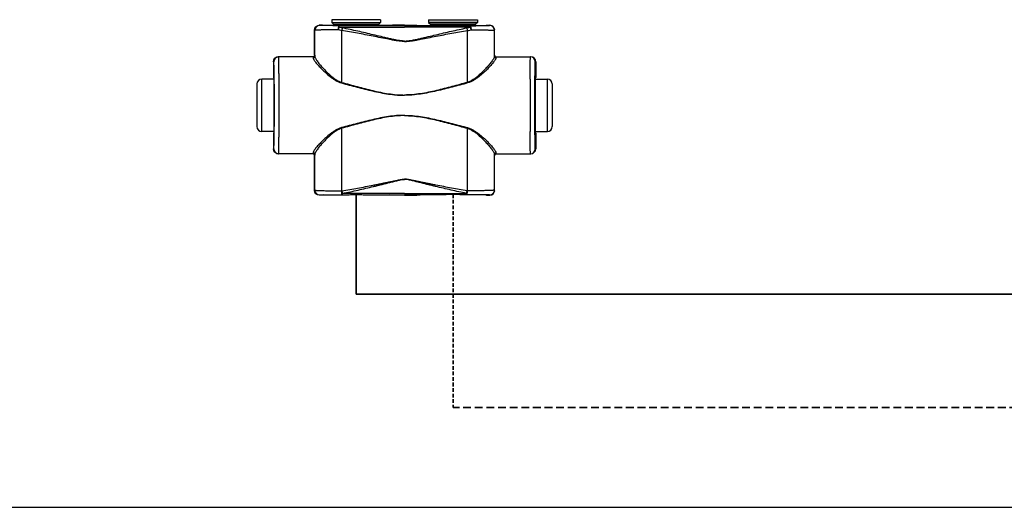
# Model space of a CAD drawing. Header units: millimetres. Extents: x 14365 to 105143, y -126377 to -22383.
# Tile 2 of 191: x 32263 to 32771, y -126377 to -126125. Entities that reach past the tile are written whole.
import ezdxf

# ---------------------------------------------------------------- set-up
doc = ezdxf.new("R2010")
doc.units = ezdxf.units.MM
doc.linetypes.add('VERDECKT', pattern=[9.525, 6.35, -3.175])
doc.linetypes.add('ČÁRKOVANÁ', pattern=[0.75, 0.5, -0.25])
for name, color, linetype, lineweight in [('UT_POTRUBI - PŘÍVOD', 1, 'Continuous', 35), ('UT_POTRUBI - ZPÁTEČKA', 5, 'ČÁRKOVANÁ', 35), ('UT_SCHÉMA_PŘÍVOD', 10, 'Continuous', 35), ('UT_SCHÉMA_ZPÁTEČKA', 172, 'VERDECKT', 35)]:
    doc.layers.add(name, color=color, linetype=linetype, lineweight=lineweight)

msp = doc.modelspace()

# ---------------------------------------------------------------- linework, layer by layer
at = {"color": 0, "linetype": 'Continuous'}
for p, q in [((32417.32, -126128.5), (32417.2, -126128.37)), ((32418.85, -126128.37), (32417.2, -126128.37)), ((32419.2, -126128.48), (32418.85, -126128.37)), ((32448.8, -126125.47), (32423.6, -126125.47)), ((32423.6, -126125.47), (32423.6, -126126.87)), ((32423.6, -126126.87), (32424.55, -126127.83)), ((32423.6, -126126.87), (32448.8, -126126.87)), ((32424.55, -126127.83), (32447.84, -126127.83)), ((32424.7, -126128.18), (32447.7, -126128.18)), ((32424.7, -126128.18), (32424.7, -126128.54)), ((32432.34, -126128.57), (32427.5, -126128.57)), ((32427.5, -126129.26), (32427.5, -126128.57)), ((32427.5, -126129.26), (32461.2, -126129.26)), ((32461.2, -126128.57), (32440.05, -126128.57)), ((32447.7, -126128.18), (32447.7, -126128.54)), ((32448.8, -126126.87), (32447.84, -126127.83)), ((32448.8, -126125.47), (32448.8, -126126.87)), ((32454.95, -126128.37), (32453.2, -126128.48)), ((32461.2, -126128.37), (32454.95, -126128.37)), ((32461.2, -126128.37), (32467.45, -126128.37)), ((32461.2, -126128.57), (32482.34, -126128.57)), ((32494.9, -126129.26), (32461.2, -126129.26)), ((32467.45, -126128.37), (32469.2, -126128.48)), ((32473.6, -126125.47), (32498.8, -126125.47)), ((32473.6, -126125.47), (32473.6, -126126.87)), ((32498.8, -126126.87), (32473.6, -126126.87)), ((32473.6, -126126.87), (32474.55, -126127.83)), ((32497.84, -126127.83), (32474.55, -126127.83)), ((32497.7, -126128.18), (32474.7, -126128.18)), ((32474.7, -126128.18), (32474.7, -126128.54)), ((32490.05, -126128.57), (32494.9, -126128.57)), ((32494.9, -126129.26), (32494.9, -126128.57)), ((32497.7, -126128.18), (32497.7, -126128.54)), ((32498.8, -126126.87), (32497.84, -126127.83)), ((32498.8, -126125.47), (32498.8, -126126.87)), ((32503.2, -126128.48), (32503.55, -126128.37)), ((32503.55, -126128.37), (32505.2, -126128.37)), ((32505.08, -126128.5), (32505.2, -126128.37)), ((32414.82, -126131), (32414.7, -126130.87)), ((32414.7, -126143.87), (32414.7, -126130.87)), ((32507.58, -126131), (32507.7, -126130.87)), ((32507.7, -126143.87), (32507.7, -126130.87)), ((32414, -126144.67), (32396, -126144.67)), ((32414.7, -126143.87), (32414.8, -126143.87)), ((32507.7, -126143.87), (32507.59, -126143.87)), ((32508.39, -126144.67), (32526.4, -126144.67)), ((32393.71, -126147.17), (32393.5, -126147.17)), ((32393.5, -126147.17), (32393.5, -126155.32)), ((32528.69, -126147.17), (32528.9, -126147.17)), ((32528.9, -126147.17), (32528.9, -126155.32)), ((32385, -126158.67), (32385, -126180.67)), ((32393.75, -126156.17), (32387.5, -126156.17)), ((32387.5, -126183.17), (32387.5, -126156.17)), ((32393.5, -126155.32), (32393.71, -126155.67)), ((32393.89, -126155.69), (32393.89, -126155.67)), ((32528.5, -126155.69), (32528.5, -126155.67)), ((32528.65, -126156.17), (32534.9, -126156.17)), ((32528.9, -126155.32), (32528.69, -126155.67)), ((32534.9, -126183.17), (32534.9, -126156.17)), ((32537.4, -126158.67), (32537.4, -126180.67)), ((32393.75, -126183.17), (32387.5, -126183.17)), ((32393.71, -126183.67), (32393.5, -126184.02)), ((32393.5, -126184.02), (32393.5, -126192.17)), ((32393.89, -126183.68), (32393.89, -126183.66)), ((32528.5, -126183.68), (32528.5, -126183.66)), ((32528.65, -126183.17), (32534.9, -126183.17)), ((32528.69, -126183.67), (32528.9, -126184.02)), ((32528.9, -126184.02), (32528.9, -126192.17)), ((32393.5, -126192.17), (32393.71, -126192.17)), ((32414, -126194.67), (32396, -126194.67)), ((32414.8, -126195.47), (32414.7, -126195.47)), ((32414.7, -126213.57), (32414.7, -126195.47)), ((32507.59, -126195.47), (32507.7, -126195.47)), ((32507.7, -126213.57), (32507.7, -126195.47)), ((32508.39, -126194.67), (32526.4, -126194.67)), ((32528.9, -126192.17), (32528.69, -126192.17)), ((32414.7, -126213.57), (32414.82, -126213.46)), ((32417.2, -126216.07), (32417.32, -126215.96)), ((32419.2, -126215.97), (32418.85, -126216.07)), ((32428.74, -126213.83), (32428.92, -126213.83)), ((32429.07, -126215.89), (32429.24, -126215.89)), ((32461.2, -126215.14), (32429.24, -126215.14)), ((32429.24, -126215.89), (32429.24, -126215.14)), ((32429.24, -126215.89), (32430.5, -126215.89)), ((32441.89, -126215.89), (32461.2, -126215.89)), ((32454.95, -126216.07), (32453.2, -126215.97)), ((32461.2, -126215.14), (32493.15, -126215.14)), ((32480.5, -126215.89), (32461.2, -126215.89)), ((32467.45, -126216.07), (32469.2, -126215.97)), ((32493.15, -126215.89), (32491.89, -126215.89)), ((32493.15, -126215.89), (32493.15, -126215.14)), ((32493.33, -126215.89), (32493.15, -126215.89)), ((32493.66, -126213.83), (32493.48, -126213.83)), ((32503.2, -126215.97), (32503.55, -126216.07)), ((32505.2, -126216.07), (32505.08, -126215.96)), ((32507.7, -126213.57), (32507.58, -126213.46)), ((32418.85, -126216.07), (32417.2, -126216.07)), ((32461.2, -126216.07), (32454.95, -126216.07)), ((32461.2, -126216.07), (32467.45, -126216.07)), ((32503.55, -126216.07), (32505.2, -126216.07))]:
    msp.add_line(p, q, dxfattribs=at)
at = {"ltscale": 8}
msp.add_line((31841.29, -126377.19), (105085.12, -126377.19), dxfattribs=at)
at = {"color": 0, "linetype": 'Continuous'}
for centre, radius, start, end in [((32417.32, -126131), 2.5, 90.0025, 179.9975), ((32424.2, -126128.18), 0.5, 0, 45), ((32448.2, -126128.18), 0.5, 135, 180), ((32474.2, -126128.18), 0.5, 0, 45), ((32498.2, -126128.18), 0.5, 135, 180), ((32505.08, -126131), 2.5, 0.0025, 89.9975), ((32396.21, -126147.17), 2.5, 90.0022, 180.0011), ((32414, -126143.87), 0.8, 270.0036, 359.9972), ((32508.39, -126143.87), 0.8, 180.0028, 269.9964), ((32526.19, -126147.17), 2.5, 359.9989, 89.9978), ((32387.5, -126158.67), 2.5, 90, 180), ((29954.04, -126169.67), 2442.41, 359.68325, 0.31675), ((34968.36, -126169.67), 2442.41, 179.68325, 180.31675), ((32534.9, -126158.67), 2.5, 0, 90), ((32387.5, -126180.67), 2.5, 180, 270), ((32534.9, -126180.67), 2.5, 270, 0), ((32396.21, -126192.17), 2.5, 179.9989, 269.9978), ((32414, -126195.47), 0.8, 0.0028, 89.9964), ((32508.39, -126195.47), 0.8, 90.0036, 179.9972), ((32526.19, -126192.17), 2.5, 270.0022, 0.0011), ((32417.32, -126213.46), 2.5, 180.0025, 269.9975), ((32505.08, -126213.46), 2.5, 270.0025, 359.9975)]:
    msp.add_arc(centre, radius, start, end, dxfattribs=at)
at = {"color": 0, "linetype": 'Continuous', "extrusion": (0, 0, -1)}
for centre, major_axis, ratio, start_param, end_param in [((32417.2, -126130.87), (-1.77, 1.77), 0.999973, -0.785384, 0.785384), ((32436.2, -126128.48), (-17, 0), 0.005236, 4.941076, 6.283185), ((32436.2, -126128.48), (-17, 0), 0.005236, 3.141593, 4.483702), ((32396, -126147.17), (-2.5, 0), 0.999945, 0, 1.570796), ((32413.9, -126143.87), (-0.8, 0), 0.999986, -3.141593, -1.659157), ((32393.71, -126169.67), (0, 14), 0.010472, 0, 3.141593), ((32396, -126192.17), (-2.5, 0), 0.999945, -1.570796, 0), ((32413.9, -126195.47), (0.8, 0), 0.999986, -1.395381, 0), ((32417.2, -126213.57), (1.77, 1.77), 0.999973, -3.926977, -2.356208), ((32436.2, -126215.97), (-17, 0), 0.005236, 0, 1.229157), ((32436.2, -126215.97), (-17, 0), 0.005236, 1.912436, 3.141593)]:
    msp.add_ellipse(centre, major_axis=major_axis, ratio=ratio, start_param=start_param, end_param=end_param, dxfattribs=at)
at = {"color": 0, "linetype": 'Continuous'}
for centre, major_axis, ratio, start_param, end_param in [((32486.2, -126128.48), (17, 0), 0.005236, 3.141593, 4.483702), ((32486.2, -126128.48), (17, 0), 0.005236, 4.941076, 6.283185), ((32505.2, -126130.87), (1.77, 1.77), 0.999973, -0.785384, 0.785384), ((32508.5, -126143.87), (0.8, 0), 0.999986, -3.141593, -1.659157), ((32526.4, -126147.17), (2.5, 0), 0.999945, 0, 1.570796), ((32528.69, -126169.67), (0, 14), 0.010472, 0, 3.141593), ((32508.5, -126195.47), (-0.8, 0), 0.999986, -1.395381, 0), ((32526.4, -126192.17), (2.5, 0), 0.999945, -1.570796, 0), ((32486.2, -126215.97), (17, 0), 0.005236, 1.912436, 3.141593), ((32486.2, -126215.97), (17, 0), 0.005236, 0, 1.229157), ((32505.2, -126213.57), (-1.77, 1.77), 0.999973, -3.926977, -2.356208)]:
    msp.add_ellipse(centre, major_axis=major_axis, ratio=ratio, start_param=start_param, end_param=end_param, dxfattribs=at)
for points, knots in [([(32427.5, -126128.57), (32426.79, -126128.56), (32425.43, -126128.56), (32423.77, -126128.56), (32422.54, -126128.55), (32421.69, -126128.55), (32420.9, -126128.54), (32420.19, -126128.54), (32419.54, -126128.54), (32418.98, -126128.53), (32418.49, -126128.53), (32418.14, -126128.52), (32417.9, -126128.52), (32417.75, -126128.51), (32417.62, -126128.51), (32417.52, -126128.51), (32417.45, -126128.51), (32417.4, -126128.5), (32417.37, -126128.5), (32417.35, -126128.5), (32417.34, -126128.5), (32417.33, -126128.5), (32417.32, -126128.5), (32417.32, -126128.5)], [0, 0, 0, 0, 0.207653, 0.400343, 0.489423, 0.572844, 0.650059, 0.720565, 0.783909, 0.839692, 0.887568, 0.927242, 0.943927, 0.958477, 0.970869, 0.981088, 0.989117, 0.992306, 0.994945, 0.997032, 0.998568, 0.999554, 1, 1, 1, 1]), ([(32427.5, -126128.57), (32427.41, -126128.57), (32427.31, -126128.68), (32427.23, -126128.81), (32427.16, -126128.96), (32427.08, -126129.19), (32427.01, -126129.5), (32426.95, -126129.86), (32426.9, -126130.26), (32426.89, -126130.54), (32426.88, -126130.68)], [0, 0, 0, 0, 0.117156, 0.161001, 0.211236, 0.330442, 0.472834, 0.634922, 0.812344, 1, 1, 1, 1]), ([(32427.5, -126129.26), (32427.37, -126129.47), (32427.14, -126129.93), (32426.97, -126130.42), (32426.88, -126130.68)], [0, 0, 0, 0, 0.464895, 1, 1, 1, 1]), ([(32429.07, -126129.71), (32428.93, -126129.68), (32428.4, -126129.56), (32427.88, -126129.4), (32427.5, -126129.26)], [0, 0, 0, 0, 0.253704, 1, 1, 1, 1]), ([(32440.05, -126128.57), (32439.41, -126128.57), (32438.13, -126128.59), (32436.2, -126128.61), (32434.27, -126128.59), (32432.98, -126128.57), (32432.34, -126128.57)], [0, 0, 0, 0, 0.248355, 0.5, 0.751645, 1, 1, 1, 1]), ([(32482.34, -126128.57), (32482.98, -126128.57), (32484.27, -126128.59), (32486.2, -126128.61), (32488.13, -126128.59), (32489.41, -126128.57), (32490.05, -126128.57)], [0, 0, 0, 0, 0.248355, 0.5, 0.751645, 1, 1, 1, 1]), ([(32493.33, -126129.71), (32493.46, -126129.68), (32493.99, -126129.56), (32494.52, -126129.4), (32494.9, -126129.26)], [0, 0, 0, 0, 0.253704, 1, 1, 1, 1]), ([(32494.9, -126128.57), (32495.6, -126128.56), (32496.96, -126128.56), (32498.62, -126128.56), (32499.86, -126128.55), (32500.71, -126128.55), (32501.49, -126128.54), (32502.21, -126128.54), (32502.85, -126128.54), (32503.42, -126128.53), (32503.9, -126128.53), (32504.26, -126128.52), (32504.5, -126128.52), (32504.65, -126128.51), (32504.77, -126128.51), (32504.88, -126128.51), (32504.95, -126128.51), (32505, -126128.5), (32505.02, -126128.5), (32505.04, -126128.5), (32505.06, -126128.5), (32505.07, -126128.5), (32505.08, -126128.5), (32505.08, -126128.5)], [0, 0, 0, 0, 0.207653, 0.400343, 0.489423, 0.572844, 0.650059, 0.720565, 0.783909, 0.839692, 0.887568, 0.927242, 0.943927, 0.958477, 0.970869, 0.981088, 0.989117, 0.992306, 0.994945, 0.997032, 0.998568, 0.999554, 1, 1, 1, 1]), ([(32494.9, -126128.57), (32494.99, -126128.57), (32495.09, -126128.68), (32495.17, -126128.81), (32495.24, -126128.96), (32495.31, -126129.19), (32495.39, -126129.5), (32495.45, -126129.86), (32495.49, -126130.26), (32495.51, -126130.54), (32495.52, -126130.68)], [0, 0, 0, 0, 0.117156, 0.161001, 0.211236, 0.330442, 0.472834, 0.634922, 0.812344, 1, 1, 1, 1]), ([(32494.9, -126129.26), (32495.02, -126129.47), (32495.25, -126129.93), (32495.43, -126130.42), (32495.52, -126130.68)], [0, 0, 0, 0, 0.464895, 1, 1, 1, 1]), ([(32426.88, -126130.68), (32426.05, -126130.69), (32424.44, -126130.7), (32422.48, -126130.72), (32421.01, -126130.74), (32420.01, -126130.76), (32419.08, -126130.77), (32418.23, -126130.79), (32417.46, -126130.81), (32416.79, -126130.84), (32416.21, -126130.86), (32415.79, -126130.88), (32415.51, -126130.9), (32415.33, -126130.91), (32415.18, -126130.93), (32415.06, -126130.94), (32414.96, -126130.95), (32414.89, -126130.97), (32414.85, -126130.98), (32414.82, -126130.99), (32414.82, -126131)], [0, 0, 0, 0, 0.207034, 0.39928, 0.488214, 0.57154, 0.648707, 0.71921, 0.782588, 0.838437, 0.886403, 0.926186, 0.942933, 0.957549, 0.970012, 0.98031, 0.988432, 0.994377, 0.998178, 1, 1, 1, 1]), ([(32414.83, -126144.41), (32414.83, -126143.29), (32414.83, -126138.82), (32414.82, -126134.35), (32414.82, -126131)], [0, 0, 0, 0, 0.250733, 1, 1, 1, 1]), ([(32428.75, -126131.04), (32428.59, -126131.02), (32427.96, -126130.93), (32427.34, -126130.8), (32426.88, -126130.68)], [0, 0, 0, 0, 0.252579, 1, 1, 1, 1]), ([(32429.07, -126129.71), (32429.01, -126129.91), (32428.89, -126130.35), (32428.79, -126130.8), (32428.75, -126131.04)], [0, 0, 0, 0, 0.464569, 1, 1, 1, 1]), ([(32461.2, -126136.68), (32461.2, -126136.68), (32460.51, -126136.68), (32459.13, -126136.6), (32457.08, -126136.32), (32455.04, -126135.97), (32452.33, -126135.47), (32448.95, -126134.8), (32444.91, -126134.01), (32440.86, -126133.22), (32436.82, -126132.46), (32432.79, -126131.73), (32430.09, -126131.27), (32428.75, -126131.04)], [0.5000015, 0.5000015, 0.5000015, 0.5000015, 0.500002, 0.5313979, 0.5627848, 0.5941575, 0.6255147, 0.6881766, 0.7507583, 0.8132458, 0.8756245, 0.9378805, 1, 1, 1, 1]), ([(32428.76, -126157.82), (32428.76, -126155.58), (32428.76, -126146.65), (32428.75, -126137.73), (32428.75, -126131.04)], [0, 0, 0, 0, 0.250952, 1, 1, 1, 1]), ([(32461.2, -126136.5), (32461.2, -126136.5), (32460.85, -126136.5), (32460.16, -126136.48), (32458.79, -126136.34), (32457.09, -126136.06), (32455.07, -126135.64), (32453.05, -126135.18), (32451.05, -126134.71), (32448.37, -126134.07), (32445.04, -126133.27), (32441.04, -126132.33), (32437.05, -126131.41), (32433.06, -126130.53), (32430.4, -126129.98), (32429.07, -126129.71)], [0.499995, 0.499995, 0.499995, 0.499995, 0.4999958, 0.5157333, 0.5314718, 0.5629204, 0.5943483, 0.6257534, 0.6571339, 0.6884877, 0.7511054, 0.813586, 0.8759088, 0.9380534, 1, 1, 1, 1]), ([(32461.2, -126136.5), (32461.2, -126136.5), (32461.54, -126136.5), (32462.23, -126136.48), (32463.61, -126136.34), (32465.31, -126136.06), (32467.33, -126135.64), (32469.34, -126135.18), (32471.35, -126134.71), (32474.02, -126134.07), (32477.36, -126133.27), (32481.35, -126132.33), (32485.35, -126131.41), (32489.34, -126130.53), (32492, -126129.98), (32493.33, -126129.71)], [0.499995, 0.499995, 0.499995, 0.499995, 0.4999958, 0.5157333, 0.5314718, 0.5629204, 0.5943483, 0.6257534, 0.6571339, 0.6884877, 0.7511054, 0.813586, 0.8759088, 0.9380534, 1, 1, 1, 1]), ([(32461.2, -126136.68), (32461.2, -126136.68), (32461.89, -126136.68), (32463.27, -126136.6), (32465.32, -126136.32), (32467.36, -126135.97), (32470.07, -126135.47), (32473.44, -126134.8), (32477.49, -126134.01), (32481.53, -126133.22), (32485.57, -126132.46), (32489.61, -126131.73), (32492.3, -126131.27), (32493.65, -126131.04)], [0.5000015, 0.5000015, 0.5000015, 0.5000015, 0.500002, 0.5313979, 0.5627848, 0.5941575, 0.6255147, 0.6881766, 0.7507583, 0.8132458, 0.8756245, 0.9378805, 1, 1, 1, 1]), ([(32493.33, -126129.71), (32493.39, -126129.91), (32493.51, -126130.35), (32493.61, -126130.8), (32493.65, -126131.04)], [0, 0, 0, 0, 0.464569, 1, 1, 1, 1]), ([(32493.64, -126157.82), (32493.64, -126155.58), (32493.64, -126146.65), (32493.65, -126137.73), (32493.65, -126131.04)], [0, 0, 0, 0, 0.250952, 1, 1, 1, 1]), ([(32493.65, -126131.04), (32493.81, -126131.02), (32494.44, -126130.93), (32495.06, -126130.8), (32495.52, -126130.68)], [0, 0, 0, 0, 0.252579, 1, 1, 1, 1]), ([(32495.52, -126130.68), (32496.35, -126130.69), (32497.96, -126130.7), (32499.92, -126130.72), (32501.39, -126130.74), (32502.39, -126130.76), (32503.32, -126130.77), (32504.17, -126130.79), (32504.93, -126130.81), (32505.61, -126130.84), (32506.18, -126130.86), (32506.6, -126130.88), (32506.89, -126130.9), (32507.07, -126130.91), (32507.22, -126130.93), (32507.34, -126130.94), (32507.44, -126130.95), (32507.51, -126130.97), (32507.55, -126130.98), (32507.57, -126130.99), (32507.58, -126131)], [0, 0, 0, 0, 0.207034, 0.39928, 0.488214, 0.57154, 0.648707, 0.71921, 0.782588, 0.838437, 0.886403, 0.926186, 0.942933, 0.957549, 0.970012, 0.98031, 0.988432, 0.994377, 0.998178, 1, 1, 1, 1]), ([(32507.57, -126144.41), (32507.57, -126143.29), (32507.57, -126138.82), (32507.57, -126134.35), (32507.58, -126131)], [0, 0, 0, 0, 0.250733, 1, 1, 1, 1]), ([(32396.41, -126156.17), (32396.4, -126155.33), (32396.39, -126153.74), (32396.37, -126151.8), (32396.36, -126150.38), (32396.35, -126149.43), (32396.33, -126148.55), (32396.32, -126147.76), (32396.31, -126147.06), (32396.3, -126146.44), (32396.28, -126145.92), (32396.27, -126145.54), (32396.26, -126145.28), (32396.25, -126145.12), (32396.25, -126144.99), (32396.24, -126144.88), (32396.23, -126144.79), (32396.22, -126144.73), (32396.22, -126144.69), (32396.21, -126144.68), (32396.21, -126144.67), (32396.21, -126144.67)], [0, 0, 0, 0, 0.218984, 0.416191, 0.505653, 0.588551, 0.664564, 0.733396, 0.794781, 0.848478, 0.894279, 0.932006, 0.947796, 0.961515, 0.973152, 0.982695, 0.990138, 0.995479, 0.998726, 0.999584, 1, 1, 1, 1]), ([(32414, -126144.67), (32414, -126144.67), (32414.01, -126144.68), (32414.01, -126144.68), (32414.01, -126144.69), (32414.01, -126144.72), (32414.01, -126144.75), (32414.02, -126144.81), (32414.02, -126144.88), (32414.02, -126144.97), (32414.03, -126145.08), (32414.03, -126145.15), (32414.03, -126145.19)], [0, 0, 0, 0, 0.005122, 0.017304, 0.037118, 0.064661, 0.143035, 0.252499, 0.393016, 0.564526, 0.766907, 1, 1, 1, 1]), ([(32414.83, -126144.41), (32414.83, -126144.51), (32414.79, -126144.72), (32414.61, -126144.98), (32414.34, -126145.15), (32414.13, -126145.19), (32414.03, -126145.19)], [0, 0, 0, 0, 0.247572, 0.496581, 0.747591, 1, 1, 1, 1]), ([(32414.8, -126143.87), (32414.8, -126143.87), (32414.81, -126143.88), (32414.81, -126143.88), (32414.81, -126143.89), (32414.81, -126143.92), (32414.81, -126143.96), (32414.82, -126144.01), (32414.82, -126144.09), (32414.82, -126144.18), (32414.83, -126144.29), (32414.83, -126144.37), (32414.83, -126144.41)], [0, 0, 0, 0, 0.005057, 0.017214, 0.037015, 0.06455, 0.142921, 0.252392, 0.392925, 0.564459, 0.766871, 1, 1, 1, 1]), ([(32414.83, -126144.41), (32414.83, -126144.48), (32414.85, -126144.62), (32414.92, -126144.86), (32415.02, -126145.11), (32415.22, -126145.52), (32415.56, -126146.08), (32416.06, -126146.81), (32416.67, -126147.62), (32417.64, -126148.83), (32419.06, -126150.45), (32420.99, -126152.47), (32422.8, -126154.16), (32424.42, -126155.48), (32426.2, -126156.74), (32427.69, -126157.51), (32428.76, -126157.82)], [0, 0, 0, 0, 0.010286, 0.022433, 0.036551, 0.052653, 0.090607, 0.135698, 0.187142, 0.244158, 0.372094, 0.514728, 0.6685, 0.748767, 0.830965, 1, 1, 1, 1]), ([(32507.57, -126144.41), (32507.56, -126144.48), (32507.54, -126144.62), (32507.48, -126144.86), (32507.37, -126145.11), (32507.17, -126145.52), (32506.84, -126146.08), (32506.34, -126146.81), (32505.73, -126147.62), (32504.76, -126148.83), (32503.34, -126150.45), (32501.41, -126152.47), (32499.6, -126154.16), (32497.98, -126155.48), (32496.2, -126156.74), (32494.7, -126157.51), (32493.64, -126157.82)], [0, 0, 0, 0, 0.010286, 0.022433, 0.036551, 0.052653, 0.090607, 0.135698, 0.187142, 0.244158, 0.372094, 0.514728, 0.6685, 0.748767, 0.830965, 1, 1, 1, 1]), ([(32507.59, -126143.87), (32507.59, -126143.87), (32507.59, -126143.88), (32507.59, -126143.88), (32507.59, -126143.89), (32507.59, -126143.92), (32507.58, -126143.96), (32507.58, -126144.01), (32507.58, -126144.09), (32507.57, -126144.18), (32507.57, -126144.29), (32507.57, -126144.37), (32507.57, -126144.41)], [0, 0, 0, 0, 0.005057, 0.017214, 0.037015, 0.06455, 0.142921, 0.252392, 0.392925, 0.564459, 0.766871, 1, 1, 1, 1]), ([(32507.57, -126144.41), (32507.57, -126144.51), (32507.61, -126144.72), (32507.79, -126144.98), (32508.05, -126145.15), (32508.26, -126145.19), (32508.37, -126145.19)], [0, 0, 0, 0, 0.247572, 0.496581, 0.747591, 1, 1, 1, 1]), ([(32508.39, -126144.67), (32508.39, -126144.67), (32508.39, -126144.68), (32508.39, -126144.68), (32508.39, -126144.69), (32508.39, -126144.72), (32508.38, -126144.75), (32508.38, -126144.81), (32508.38, -126144.88), (32508.37, -126144.97), (32508.37, -126145.08), (32508.37, -126145.15), (32508.37, -126145.19)], [0, 0, 0, 0, 0.005122, 0.017304, 0.037118, 0.064661, 0.143035, 0.252499, 0.393016, 0.564526, 0.766907, 1, 1, 1, 1]), ([(32525.99, -126156.17), (32526, -126155.33), (32526.01, -126153.74), (32526.02, -126151.8), (32526.04, -126150.38), (32526.05, -126149.43), (32526.06, -126148.55), (32526.08, -126147.76), (32526.09, -126147.06), (32526.1, -126146.44), (32526.12, -126145.92), (32526.13, -126145.54), (32526.14, -126145.28), (32526.14, -126145.12), (32526.15, -126144.99), (32526.16, -126144.88), (32526.17, -126144.79), (32526.17, -126144.73), (32526.18, -126144.69), (32526.18, -126144.68), (32526.19, -126144.67), (32526.19, -126144.67)], [0, 0, 0, 0, 0.218984, 0.416191, 0.505653, 0.588551, 0.664564, 0.733396, 0.794781, 0.848478, 0.894279, 0.932006, 0.947796, 0.961515, 0.973152, 0.982695, 0.990138, 0.995479, 0.998726, 0.999584, 1, 1, 1, 1]), ([(32393.89, -126155.67), (32393.89, -126155.04), (32393.88, -126153.85), (32393.86, -126152.41), (32393.85, -126151.36), (32393.83, -126150.65), (32393.82, -126150.01), (32393.81, -126149.43), (32393.8, -126148.91), (32393.79, -126148.46), (32393.77, -126148.08), (32393.76, -126147.8), (32393.75, -126147.61), (32393.75, -126147.5), (32393.74, -126147.4), (32393.74, -126147.32), (32393.73, -126147.26), (32393.72, -126147.21), (32393.72, -126147.19), (32393.71, -126147.17), (32393.71, -126147.17)], [0, 0, 0, 0, 0.221931, 0.420259, 0.509783, 0.592499, 0.668149, 0.736495, 0.797321, 0.850436, 0.895675, 0.932895, 0.948462, 0.961984, 0.973451, 0.982856, 0.990196, 0.99547, 0.998697, 1, 1, 1, 1]), ([(32414.03, -126145.19), (32414.03, -126145.26), (32414.05, -126145.4), (32414.13, -126145.62), (32414.24, -126145.87), (32414.45, -126146.26), (32414.8, -126146.8), (32415.33, -126147.5), (32415.98, -126148.29), (32417.01, -126149.47), (32418.51, -126151.05), (32420.55, -126153.02), (32422.47, -126154.66), (32424.16, -126155.92), (32426.02, -126157.13), (32427.57, -126157.86), (32428.66, -126158.15)], [0, 0, 0, 0, 0.009694, 0.02127, 0.034861, 0.050494, 0.087694, 0.13227, 0.183417, 0.240322, 0.368483, 0.511765, 0.666448, 0.747227, 0.829948, 1, 1, 1, 1]), ([(32508.37, -126145.19), (32508.36, -126145.26), (32508.34, -126145.4), (32508.27, -126145.62), (32508.16, -126145.87), (32507.95, -126146.26), (32507.59, -126146.8), (32507.06, -126147.5), (32506.42, -126148.29), (32505.39, -126149.47), (32503.88, -126151.05), (32501.84, -126153.02), (32499.93, -126154.66), (32498.23, -126155.92), (32496.38, -126157.13), (32494.83, -126157.86), (32493.74, -126158.15)], [0, 0, 0, 0, 0.009694, 0.02127, 0.034861, 0.050494, 0.087694, 0.13227, 0.183417, 0.240322, 0.368483, 0.511765, 0.666448, 0.747227, 0.829948, 1, 1, 1, 1]), ([(32528.5, -126155.67), (32528.51, -126155.04), (32528.52, -126153.85), (32528.54, -126152.41), (32528.55, -126151.36), (32528.56, -126150.65), (32528.57, -126150.01), (32528.59, -126149.43), (32528.6, -126148.91), (32528.61, -126148.46), (32528.62, -126148.08), (32528.63, -126147.8), (32528.64, -126147.61), (32528.65, -126147.5), (32528.66, -126147.4), (32528.66, -126147.32), (32528.67, -126147.26), (32528.67, -126147.21), (32528.68, -126147.19), (32528.69, -126147.17), (32528.69, -126147.17)], [0, 0, 0, 0, 0.221931, 0.420259, 0.509783, 0.592499, 0.668149, 0.736495, 0.797321, 0.850436, 0.895675, 0.932895, 0.948462, 0.961984, 0.973451, 0.982856, 0.990196, 0.99547, 0.998697, 1, 1, 1, 1]), ([(32393.89, -126183.66), (32393.91, -126181.47), (32393.94, -126176.81), (32393.95, -126169.68), (32393.94, -126162.54), (32393.91, -126157.88), (32393.89, -126155.69)], [0, 0, 0, 0, 0.235226, 0.499987, 0.764754, 1, 1, 1, 1]), ([(32428.76, -126157.82), (32428.75, -126157.85), (32428.72, -126157.96), (32428.68, -126158.07), (32428.66, -126158.15)], [0, 0, 0, 0, 0.258378, 1, 1, 1, 1]), ([(32428.66, -126158.15), (32431.32, -126158.87), (32435.32, -126159.94), (32440.68, -126161.31), (32444.72, -126162.28), (32448.79, -126163.16), (32452.89, -126163.89), (32456.34, -126164.3), (32459.11, -126164.48), (32460.5, -126164.51), (32461.2, -126164.51), (32461.2, -126164.51)], [0, 0, 0, 0, 0.1245061, 0.1869228, 0.2494269, 0.3120016, 0.3746311, 0.4372993, 0.4686472, 0.4999998, 0.5, 0.5, 0.5, 0.5]), ([(32428.76, -126157.82), (32431.41, -126158.56), (32435.4, -126159.66), (32440.73, -126161.07), (32444.76, -126162.07), (32448.81, -126162.97), (32452.9, -126163.72), (32456.35, -126164.15), (32459.12, -126164.33), (32460.5, -126164.36), (32461.2, -126164.36), (32461.2, -126164.36)], [0, 0, 0, 0, 0.1244767, 0.1868883, 0.2493924, 0.3119715, 0.3746087, 0.437287, 0.4686409, 0.4999998, 0.5, 0.5, 0.5, 0.5]), ([(32493.64, -126157.82), (32490.98, -126158.56), (32487, -126159.66), (32481.66, -126161.07), (32477.64, -126162.07), (32473.58, -126162.97), (32469.49, -126163.72), (32466.05, -126164.15), (32463.28, -126164.33), (32461.89, -126164.36), (32461.2, -126164.36), (32461.2, -126164.36)], [0, 0, 0, 0, 0.1244767, 0.1868883, 0.2493924, 0.3119715, 0.3746087, 0.437287, 0.4686409, 0.4999998, 0.5, 0.5, 0.5, 0.5]), ([(32493.74, -126158.15), (32491.08, -126158.87), (32487.07, -126159.94), (32481.72, -126161.31), (32477.68, -126162.28), (32473.61, -126163.16), (32469.51, -126163.89), (32466.06, -126164.3), (32463.28, -126164.48), (32461.89, -126164.51), (32461.2, -126164.51), (32461.2, -126164.51)], [0, 0, 0, 0, 0.1245061, 0.1869228, 0.2494269, 0.3120016, 0.3746311, 0.4372993, 0.4686472, 0.4999998, 0.5, 0.5, 0.5, 0.5]), ([(32493.64, -126157.82), (32493.64, -126157.85), (32493.68, -126157.96), (32493.71, -126158.07), (32493.74, -126158.15)], [0, 0, 0, 0, 0.258378, 1, 1, 1, 1]), ([(32528.5, -126183.66), (32528.49, -126181.47), (32528.46, -126176.81), (32528.45, -126169.68), (32528.46, -126162.54), (32528.49, -126157.88), (32528.5, -126155.69)], [0, 0, 0, 0, 0.235226, 0.499987, 0.764754, 1, 1, 1, 1]), ([(32461.2, -126174.84), (32459.81, -126174.84), (32457.03, -126174.96), (32452.89, -126175.46), (32448.79, -126176.19), (32444.72, -126177.07), (32440.68, -126178.04), (32435.32, -126179.41), (32431.32, -126180.48), (32428.66, -126181.2)], [0.5, 0.5, 0.5, 0.5, 0.5626889, 0.6253582, 0.6879892, 0.7505657, 0.8130716, 0.8754902, 1, 1, 1, 1]), ([(32461.2, -126174.99), (32459.81, -126174.99), (32457.04, -126175.11), (32452.9, -126175.63), (32448.81, -126176.38), (32444.76, -126177.28), (32440.73, -126178.28), (32435.4, -126179.69), (32431.41, -126180.79), (32428.76, -126181.53)], [0.5, 0.5, 0.5, 0.5, 0.5627005, 0.6253799, 0.6880187, 0.7505997, 0.8131057, 0.8755193, 1, 1, 1, 1]), ([(32461.2, -126174.84), (32462.59, -126174.84), (32465.37, -126174.96), (32469.51, -126175.46), (32473.61, -126176.19), (32477.68, -126177.07), (32481.72, -126178.04), (32487.07, -126179.41), (32491.08, -126180.48), (32493.74, -126181.2)], [0.5, 0.5, 0.5, 0.5, 0.5626889, 0.6253582, 0.6879892, 0.7505657, 0.8130716, 0.8754902, 1, 1, 1, 1]), ([(32461.2, -126174.99), (32462.59, -126174.99), (32465.36, -126175.11), (32469.49, -126175.63), (32473.58, -126176.38), (32477.64, -126177.28), (32481.66, -126178.28), (32487, -126179.69), (32490.98, -126180.79), (32493.64, -126181.53)], [0.5, 0.5, 0.5, 0.5, 0.5627005, 0.6253799, 0.6880187, 0.7505997, 0.8131057, 0.8755193, 1, 1, 1, 1]), ([(32393.71, -126192.17), (32393.71, -126192.17), (32393.72, -126192.16), (32393.72, -126192.13), (32393.73, -126192.09), (32393.74, -126192.03), (32393.74, -126191.95), (32393.75, -126191.85), (32393.75, -126191.73), (32393.76, -126191.55), (32393.77, -126191.27), (32393.79, -126190.88), (32393.8, -126190.43), (32393.81, -126189.92), (32393.82, -126189.34), (32393.83, -126188.69), (32393.85, -126187.99), (32393.86, -126186.94), (32393.88, -126185.5), (32393.89, -126184.3), (32393.89, -126183.68)], [0, 0, 0, 0, 0.001303, 0.00453, 0.009804, 0.017144, 0.026549, 0.038016, 0.051538, 0.067105, 0.104325, 0.149564, 0.202679, 0.263505, 0.331851, 0.407501, 0.490217, 0.579741, 0.778069, 1, 1, 1, 1]), ([(32396.21, -126194.67), (32396.21, -126194.67), (32396.21, -126194.67), (32396.22, -126194.65), (32396.22, -126194.62), (32396.23, -126194.56), (32396.24, -126194.47), (32396.25, -126194.36), (32396.25, -126194.23), (32396.26, -126194.07), (32396.27, -126193.81), (32396.28, -126193.43), (32396.3, -126192.91), (32396.31, -126192.29), (32396.32, -126191.58), (32396.33, -126190.79), (32396.35, -126189.92), (32396.36, -126188.97), (32396.37, -126187.55), (32396.39, -126185.61), (32396.4, -126184.02), (32396.41, -126183.18)], [0, 0, 0, 0, 0.000416, 0.001274, 0.004521, 0.009862, 0.017305, 0.026849, 0.038485, 0.052204, 0.067994, 0.105721, 0.151522, 0.205219, 0.266604, 0.335437, 0.411449, 0.494347, 0.58381, 0.781016, 1, 1, 1, 1]), ([(32428.66, -126181.2), (32427.57, -126181.49), (32426.02, -126182.22), (32424.16, -126183.43), (32422.47, -126184.69), (32420.55, -126186.33), (32418.51, -126188.3), (32417.01, -126189.88), (32415.98, -126191.06), (32415.33, -126191.84), (32414.8, -126192.55), (32414.45, -126193.09), (32414.24, -126193.48), (32414.13, -126193.73), (32414.05, -126193.95), (32414.03, -126194.09), (32414.03, -126194.16)], [0, 0, 0, 0, 0.170052, 0.252774, 0.333553, 0.488235, 0.631517, 0.759678, 0.816583, 0.86773, 0.912306, 0.949506, 0.965139, 0.978731, 0.990306, 1, 1, 1, 1]), ([(32428.76, -126181.53), (32427.69, -126181.84), (32426.2, -126182.61), (32424.42, -126183.87), (32422.8, -126185.18), (32420.99, -126186.88), (32419.06, -126188.89), (32417.64, -126190.52), (32416.67, -126191.73), (32416.06, -126192.54), (32415.56, -126193.27), (32415.22, -126193.83), (32415.02, -126194.23), (32414.92, -126194.49), (32414.85, -126194.72), (32414.83, -126194.87), (32414.83, -126194.94)], [0, 0, 0, 0, 0.169036, 0.251233, 0.3315, 0.485272, 0.627906, 0.755842, 0.812858, 0.864302, 0.909393, 0.947347, 0.963449, 0.977567, 0.989714, 1, 1, 1, 1]), ([(32428.76, -126181.53), (32428.75, -126181.5), (32428.72, -126181.39), (32428.68, -126181.28), (32428.66, -126181.2)], [0, 0, 0, 0, 0.258378, 1, 1, 1, 1]), ([(32428.74, -126213.83), (32428.74, -126211.15), (32428.75, -126200.39), (32428.76, -126189.62), (32428.76, -126181.53)], [0, 0, 0, 0, 0.248459, 1, 1, 1, 1]), ([(32493.64, -126181.53), (32493.64, -126181.5), (32493.68, -126181.39), (32493.71, -126181.28), (32493.74, -126181.2)], [0, 0, 0, 0, 0.258378, 1, 1, 1, 1]), ([(32493.64, -126181.53), (32494.7, -126181.84), (32496.2, -126182.61), (32497.98, -126183.87), (32499.6, -126185.18), (32501.41, -126186.88), (32503.34, -126188.89), (32504.76, -126190.52), (32505.73, -126191.73), (32506.34, -126192.54), (32506.84, -126193.27), (32507.17, -126193.83), (32507.37, -126194.23), (32507.48, -126194.49), (32507.54, -126194.72), (32507.56, -126194.87), (32507.57, -126194.94)], [0, 0, 0, 0, 0.169036, 0.251233, 0.3315, 0.485272, 0.627906, 0.755842, 0.812858, 0.864302, 0.909393, 0.947347, 0.963449, 0.977567, 0.989714, 1, 1, 1, 1]), ([(32493.66, -126213.83), (32493.65, -126211.15), (32493.64, -126200.39), (32493.64, -126189.62), (32493.64, -126181.53)], [0, 0, 0, 0, 0.248459, 1, 1, 1, 1]), ([(32493.74, -126181.2), (32494.83, -126181.49), (32496.38, -126182.22), (32498.23, -126183.43), (32499.93, -126184.69), (32501.84, -126186.33), (32503.88, -126188.3), (32505.39, -126189.88), (32506.42, -126191.06), (32507.06, -126191.84), (32507.59, -126192.55), (32507.95, -126193.09), (32508.16, -126193.48), (32508.27, -126193.73), (32508.34, -126193.95), (32508.36, -126194.09), (32508.37, -126194.16)], [0, 0, 0, 0, 0.170052, 0.252774, 0.333553, 0.488235, 0.631517, 0.759678, 0.816583, 0.86773, 0.912306, 0.949506, 0.965139, 0.978731, 0.990306, 1, 1, 1, 1]), ([(32526.19, -126194.67), (32526.19, -126194.67), (32526.18, -126194.67), (32526.18, -126194.65), (32526.17, -126194.62), (32526.17, -126194.56), (32526.16, -126194.47), (32526.15, -126194.36), (32526.14, -126194.23), (32526.14, -126194.07), (32526.13, -126193.81), (32526.12, -126193.43), (32526.1, -126192.91), (32526.09, -126192.29), (32526.08, -126191.58), (32526.06, -126190.79), (32526.05, -126189.92), (32526.04, -126188.97), (32526.02, -126187.55), (32526.01, -126185.61), (32526, -126184.02), (32525.99, -126183.18)], [0, 0, 0, 0, 0.000416, 0.001274, 0.004521, 0.009862, 0.017305, 0.026849, 0.038485, 0.052204, 0.067994, 0.105721, 0.151522, 0.205219, 0.266604, 0.335437, 0.411449, 0.494347, 0.58381, 0.781016, 1, 1, 1, 1]), ([(32528.69, -126192.17), (32528.69, -126192.17), (32528.68, -126192.16), (32528.67, -126192.13), (32528.67, -126192.09), (32528.66, -126192.03), (32528.66, -126191.95), (32528.65, -126191.85), (32528.64, -126191.73), (32528.63, -126191.55), (32528.62, -126191.27), (32528.61, -126190.88), (32528.6, -126190.43), (32528.59, -126189.92), (32528.57, -126189.34), (32528.56, -126188.69), (32528.55, -126187.99), (32528.54, -126186.94), (32528.52, -126185.5), (32528.51, -126184.3), (32528.5, -126183.68)], [0, 0, 0, 0, 0.001303, 0.00453, 0.009804, 0.017144, 0.026549, 0.038016, 0.051538, 0.067105, 0.104325, 0.149564, 0.202679, 0.263505, 0.331851, 0.407501, 0.490217, 0.579741, 0.778069, 1, 1, 1, 1]), ([(32414.03, -126194.16), (32414.03, -126194.2), (32414.03, -126194.27), (32414.02, -126194.38), (32414.02, -126194.47), (32414.02, -126194.54), (32414.01, -126194.6), (32414.01, -126194.63), (32414.01, -126194.65), (32414.01, -126194.66), (32414.01, -126194.67), (32414, -126194.67), (32414, -126194.67)], [0, 0, 0, 0, 0.233093, 0.435474, 0.606984, 0.747501, 0.856965, 0.935339, 0.962882, 0.982696, 0.994878, 1, 1, 1, 1]), ([(32414.83, -126194.94), (32414.83, -126194.84), (32414.79, -126194.63), (32414.61, -126194.37), (32414.34, -126194.2), (32414.13, -126194.16), (32414.03, -126194.16)], [0, 0, 0, 0, 0.247572, 0.496581, 0.747591, 1, 1, 1, 1]), ([(32414.83, -126194.94), (32414.83, -126194.98), (32414.83, -126195.06), (32414.82, -126195.17), (32414.82, -126195.26), (32414.82, -126195.33), (32414.81, -126195.39), (32414.81, -126195.43), (32414.81, -126195.45), (32414.81, -126195.46), (32414.81, -126195.47), (32414.8, -126195.47), (32414.8, -126195.47)], [0, 0, 0, 0, 0.23313, 0.435541, 0.607074, 0.747608, 0.857079, 0.93545, 0.962985, 0.982786, 0.994943, 1, 1, 1, 1]), ([(32414.82, -126213.46), (32414.82, -126211.92), (32414.82, -126205.75), (32414.83, -126199.58), (32414.83, -126194.94)], [0, 0, 0, 0, 0.248801, 1, 1, 1, 1]), ([(32507.57, -126194.94), (32507.57, -126194.84), (32507.61, -126194.63), (32507.79, -126194.37), (32508.05, -126194.2), (32508.26, -126194.16), (32508.37, -126194.16)], [0, 0, 0, 0, 0.247572, 0.496581, 0.747591, 1, 1, 1, 1]), ([(32507.58, -126213.46), (32507.58, -126211.92), (32507.57, -126205.75), (32507.57, -126199.58), (32507.57, -126194.94)], [0, 0, 0, 0, 0.248801, 1, 1, 1, 1]), ([(32507.57, -126194.94), (32507.57, -126194.98), (32507.57, -126195.06), (32507.57, -126195.17), (32507.58, -126195.26), (32507.58, -126195.33), (32507.58, -126195.39), (32507.59, -126195.43), (32507.59, -126195.45), (32507.59, -126195.46), (32507.59, -126195.47), (32507.59, -126195.47), (32507.59, -126195.47)], [0, 0, 0, 0, 0.23313, 0.435541, 0.607074, 0.747608, 0.857079, 0.93545, 0.962985, 0.982786, 0.994943, 1, 1, 1, 1]), ([(32508.37, -126194.16), (32508.37, -126194.2), (32508.37, -126194.27), (32508.37, -126194.38), (32508.38, -126194.47), (32508.38, -126194.54), (32508.38, -126194.6), (32508.39, -126194.63), (32508.39, -126194.65), (32508.39, -126194.66), (32508.39, -126194.67), (32508.39, -126194.67), (32508.39, -126194.67)], [0, 0, 0, 0, 0.233093, 0.435474, 0.606984, 0.747501, 0.856965, 0.935339, 0.962882, 0.982696, 0.994878, 1, 1, 1, 1]), ([(32428.92, -126213.83), (32430.26, -126213.61), (32432.95, -126213.15), (32436.97, -126212.42), (32441, -126211.66), (32444.35, -126211), (32447.04, -126210.47), (32449.05, -126210.06), (32451.07, -126209.64), (32453.08, -126209.23), (32455.1, -126208.81), (32456.78, -126208.47), (32458.13, -126208.21), (32459.48, -126207.96), (32460.51, -126207.82), (32461.2, -126207.82)], [0, 0, 0, 0, 0.0621172, 0.1243716, 0.1867502, 0.2492392, 0.2805207, 0.3118245, 0.3431487, 0.3744915, 0.4058513, 0.4372266, 0.4529199, 0.4686172, 0.5, 0.5, 0.5, 0.5]), ([(32429.24, -126215.14), (32430.57, -126214.87), (32433.22, -126214.32), (32437.2, -126213.44), (32441.19, -126212.53), (32444.5, -126211.74), (32447.16, -126211.09), (32449.15, -126210.6), (32451.15, -126210.1), (32453.14, -126209.6), (32455.14, -126209.1), (32456.81, -126208.68), (32458.14, -126208.37), (32459.48, -126208.07), (32460.51, -126207.9), (32461.2, -126207.9)], [0, 0, 0, 0, 0.0619437, 0.1240868, 0.1864104, 0.2488944, 0.2801902, 0.3115184, 0.3428764, 0.3742614, 0.4056711, 0.4371032, 0.4528275, 0.4685577, 0.5, 0.5, 0.5, 0.5]), ([(32493.48, -126213.83), (32492.14, -126213.61), (32489.45, -126213.15), (32485.43, -126212.42), (32481.4, -126211.66), (32478.05, -126211), (32475.36, -126210.47), (32473.35, -126210.06), (32471.33, -126209.64), (32469.31, -126209.23), (32467.3, -126208.81), (32465.61, -126208.47), (32464.26, -126208.21), (32462.91, -126207.96), (32461.88, -126207.82), (32461.2, -126207.82)], [0, 0, 0, 0, 0.0621172, 0.1243716, 0.1867502, 0.2492392, 0.2805207, 0.3118245, 0.3431487, 0.3744915, 0.4058513, 0.4372266, 0.4529199, 0.4686172, 0.5, 0.5, 0.5, 0.5]), ([(32493.15, -126215.14), (32491.83, -126214.87), (32489.17, -126214.32), (32485.19, -126213.44), (32481.21, -126212.53), (32477.89, -126211.74), (32475.24, -126211.09), (32473.24, -126210.6), (32471.25, -126210.1), (32469.25, -126209.6), (32467.26, -126209.1), (32465.59, -126208.68), (32464.25, -126208.37), (32462.91, -126208.07), (32461.88, -126207.9), (32461.2, -126207.9)], [0, 0, 0, 0, 0.0619437, 0.1240868, 0.1864104, 0.2488944, 0.2801902, 0.3115184, 0.3428764, 0.3742614, 0.4056711, 0.4371032, 0.4528275, 0.4685577, 0.5, 0.5, 0.5, 0.5]), ([(32414.82, -126213.46), (32414.82, -126213.47), (32414.85, -126213.48), (32414.9, -126213.5), (32414.98, -126213.51), (32415.09, -126213.53), (32415.24, -126213.55), (32415.42, -126213.56), (32415.63, -126213.58), (32415.96, -126213.6), (32416.46, -126213.63), (32417.14, -126213.66), (32417.93, -126213.68), (32418.82, -126213.71), (32419.81, -126213.73), (32420.89, -126213.75), (32422.06, -126213.77), (32423.74, -126213.79), (32425.98, -126213.82), (32427.8, -126213.82), (32428.74, -126213.83)], [0, 0, 0, 0, 0.001901, 0.0058, 0.011886, 0.020197, 0.030732, 0.043479, 0.058422, 0.075536, 0.116153, 0.165047, 0.22186, 0.286169, 0.35749, 0.43527, 0.518903, 0.607727, 0.798032, 1, 1, 1, 1]), ([(32417.32, -126215.96), (32417.32, -126215.96), (32417.32, -126215.95), (32417.33, -126215.95), (32417.35, -126215.95), (32417.38, -126215.95), (32417.41, -126215.95), (32417.46, -126215.95), (32417.55, -126215.94), (32417.67, -126215.94), (32417.82, -126215.94), (32418, -126215.93), (32418.2, -126215.93), (32418.42, -126215.93), (32418.77, -126215.92), (32419.27, -126215.92), (32419.93, -126215.91), (32420.69, -126215.91), (32421.52, -126215.9), (32422.43, -126215.9), (32423.41, -126215.9), (32424.84, -126215.89), (32426.73, -126215.89), (32428.27, -126215.89), (32429.07, -126215.89)], [0, 0, 0, 0, 0.000442, 0.001439, 0.003, 0.005125, 0.007814, 0.011067, 0.019262, 0.029696, 0.04235, 0.057205, 0.074237, 0.093413, 0.114703, 0.163471, 0.220191, 0.284451, 0.355774, 0.433617, 0.517377, 0.606395, 0.797271, 1, 1, 1, 1]), ([(32429.07, -126215.89), (32429.04, -126215.88), (32429.01, -126215.85), (32428.98, -126215.79), (32428.95, -126215.73), (32428.92, -126215.64), (32428.89, -126215.5), (32428.83, -126215.16), (32428.77, -126214.59), (32428.75, -126214.1), (32428.74, -126213.83)], [0, 0, 0, 0, 0.03281, 0.058939, 0.09263, 0.134005, 0.182986, 0.302653, 0.616803, 1, 1, 1, 1]), ([(32429.24, -126215.89), (32429.22, -126215.88), (32429.19, -126215.85), (32429.16, -126215.79), (32429.13, -126215.73), (32429.1, -126215.64), (32429.07, -126215.5), (32429.01, -126215.16), (32428.95, -126214.59), (32428.93, -126214.1), (32428.92, -126213.83)], [0, 0, 0, 0, 0.032697, 0.058797, 0.092469, 0.133835, 0.182813, 0.302491, 0.616704, 1, 1, 1, 1]), ([(32429.24, -126215.14), (32429.18, -126214.94), (32429.06, -126214.5), (32428.97, -126214.06), (32428.92, -126213.83)], [0, 0, 0, 0, 0.463333, 1, 1, 1, 1]), ([(32430.5, -126215.89), (32430.97, -126215.88), (32431.9, -126215.85), (32433.32, -126215.77), (32434.75, -126215.7), (32436.2, -126215.67), (32437.65, -126215.7), (32439.08, -126215.77), (32440.5, -126215.85), (32441.43, -126215.88), (32441.89, -126215.89)], [0, 0, 0, 0, 0.12176, 0.246313, 0.372689, 0.5, 0.627311, 0.753687, 0.87824, 1, 1, 1, 1]), ([(32491.89, -126215.89), (32491.43, -126215.88), (32490.5, -126215.85), (32489.08, -126215.77), (32487.65, -126215.7), (32486.2, -126215.67), (32484.75, -126215.7), (32483.32, -126215.77), (32481.9, -126215.85), (32480.97, -126215.88), (32480.5, -126215.89)], [0, 0, 0, 0, 0.12176, 0.246313, 0.372689, 0.5, 0.627311, 0.753687, 0.87824, 1, 1, 1, 1]), ([(32493.15, -126215.89), (32493.18, -126215.88), (32493.21, -126215.85), (32493.24, -126215.79), (32493.27, -126215.73), (32493.29, -126215.64), (32493.33, -126215.5), (32493.39, -126215.16), (32493.45, -126214.59), (32493.47, -126214.1), (32493.48, -126213.83)], [0, 0, 0, 0, 0.032697, 0.058797, 0.092469, 0.133835, 0.182813, 0.302491, 0.616704, 1, 1, 1, 1]), ([(32493.15, -126215.14), (32493.22, -126214.94), (32493.34, -126214.5), (32493.43, -126214.06), (32493.48, -126213.83)], [0, 0, 0, 0, 0.463333, 1, 1, 1, 1]), ([(32493.33, -126215.89), (32493.35, -126215.88), (32493.39, -126215.85), (32493.42, -126215.79), (32493.45, -126215.73), (32493.47, -126215.64), (32493.51, -126215.5), (32493.57, -126215.16), (32493.63, -126214.59), (32493.65, -126214.1), (32493.66, -126213.83)], [0, 0, 0, 0, 0.03281, 0.058939, 0.09263, 0.134005, 0.182986, 0.302653, 0.616803, 1, 1, 1, 1]), ([(32505.08, -126215.96), (32505.08, -126215.96), (32505.07, -126215.95), (32505.06, -126215.95), (32505.04, -126215.95), (32505.02, -126215.95), (32504.99, -126215.95), (32504.93, -126215.95), (32504.85, -126215.94), (32504.72, -126215.94), (32504.58, -126215.94), (32504.4, -126215.93), (32504.2, -126215.93), (32503.98, -126215.93), (32503.63, -126215.92), (32503.13, -126215.92), (32502.46, -126215.91), (32501.71, -126215.91), (32500.88, -126215.9), (32499.96, -126215.9), (32498.98, -126215.9), (32497.56, -126215.89), (32495.67, -126215.89), (32494.13, -126215.89), (32493.33, -126215.89)], [0, 0, 0, 0, 0.000442, 0.001439, 0.003, 0.005125, 0.007814, 0.011067, 0.019262, 0.029696, 0.04235, 0.057205, 0.074237, 0.093413, 0.114703, 0.163471, 0.220191, 0.284451, 0.355774, 0.433617, 0.517377, 0.606395, 0.797271, 1, 1, 1, 1]), ([(32507.58, -126213.46), (32507.58, -126213.47), (32507.55, -126213.48), (32507.5, -126213.5), (32507.42, -126213.51), (32507.3, -126213.53), (32507.16, -126213.55), (32506.98, -126213.56), (32506.77, -126213.58), (32506.43, -126213.6), (32505.94, -126213.63), (32505.26, -126213.66), (32504.47, -126213.68), (32503.58, -126213.71), (32502.58, -126213.73), (32501.5, -126213.75), (32500.34, -126213.77), (32498.65, -126213.79), (32496.42, -126213.82), (32494.59, -126213.82), (32493.66, -126213.83)], [0, 0, 0, 0, 0.001901, 0.0058, 0.011886, 0.020197, 0.030732, 0.043479, 0.058422, 0.075536, 0.116153, 0.165047, 0.22186, 0.286169, 0.35749, 0.43527, 0.518903, 0.607727, 0.798032, 1, 1, 1, 1])]:
    msp.add_open_spline(points, degree=3, knots=knots, dxfattribs=at)
at = {"layer": 'UT_POTRUBI - PŘÍVOD', "ltscale": 8}
msp.add_line((33711.28, -126267.2), (32436.2, -126267.2), dxfattribs=at)
at = {"layer": 'UT_POTRUBI - ZPÁTEČKA', "linetype": 'ČÁRKOVANÁ', "ltscale": 8}
msp.add_line((33713.48, -126325.64), (32486.2, -126325.64), dxfattribs=at)
at = {"layer": 'UT_SCHÉMA_PŘÍVOD'}
msp.add_line((32436.2, -126215.68), (32436.2, -126267.2), dxfattribs=at)
at = {"layer": 'UT_SCHÉMA_ZPÁTEČKA', "ltscale": 0.3}
msp.add_line((32486.2, -126215.68), (32486.2, -126325.64), dxfattribs=at)

doc.saveas('drawing.dxf')
